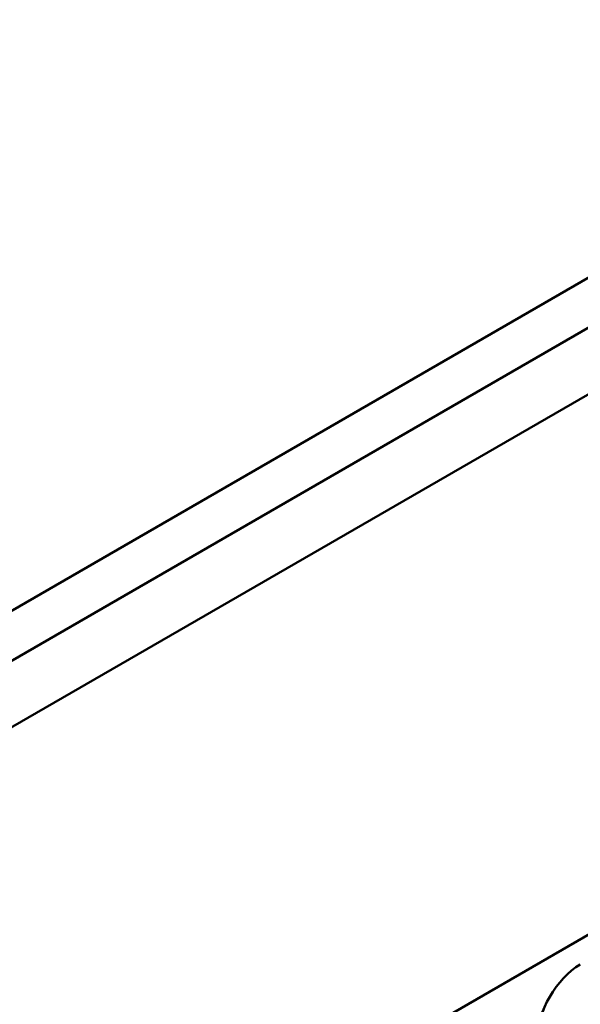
# Model space of a CAD drawing. Header units: millimetres. Extents: x 30 to 861, y 28 to 600.
# Tile 35 of 43: x 697 to 724, y 291 to 339. Entities that reach past the tile are written whole.
import ezdxf

# ---------------------------------------------------------------- set-up
doc = ezdxf.new("R2010")
doc.units = ezdxf.units.MM
doc.header["$LTSCALE"] = 3
doc.layers.add('Visible (ISO)', color=7, linetype='Continuous', lineweight=50)

msp = doc.modelspace()

# ---------------------------------------------------------------- linework, layer by layer
at = {"layer": 'Visible (ISO)'}
for p, q in [((819.929, 381.534), (670.022, 294.985)), ((822.05, 380.309), (672.143, 293.76)), ((673.558, 291.311), (823.464, 377.859)), ((698.306, 279.063), (798.715, 337.034))]:
    msp.add_line(p, q, dxfattribs=at)
for centre, major_axis, start_param, end_param in [((724.476, 290.49), (1.5, 2.598), 0.785398, 2.356194), ((724.477, 290.49), (-1.5, -2.598), 3.926991, 5.497787)]:
    msp.add_ellipse(centre, major_axis=major_axis, ratio=0.57735, start_param=start_param, end_param=end_param, dxfattribs=at)

doc.saveas('drawing.dxf')
